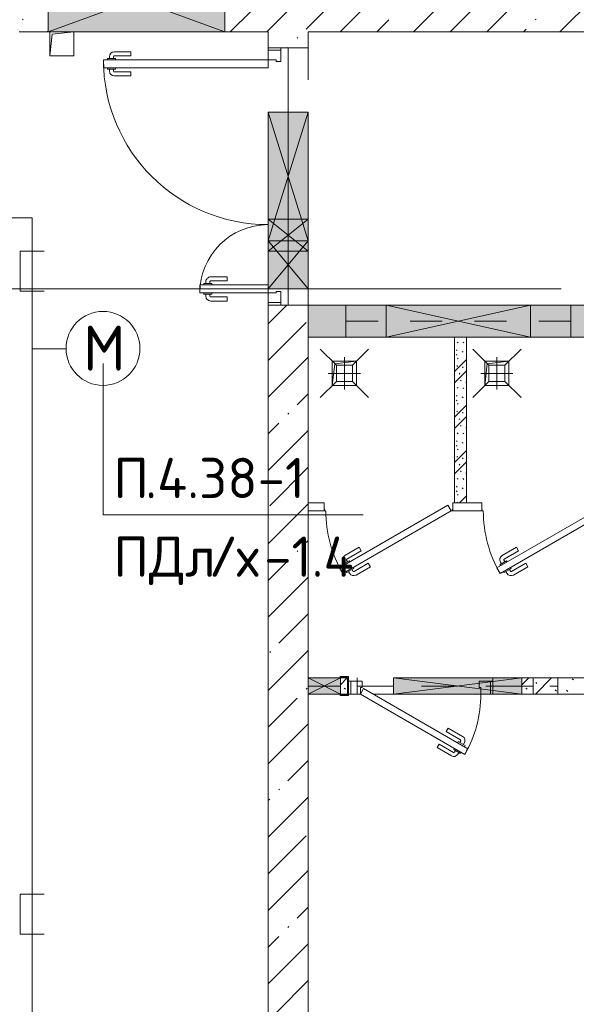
# Model space of a CAD drawing. Header units: millimetres. Extents: x -32229 to 169101, y -13689 to 125138.
# Tile 224 of 256: x 98008 to 101475, y 23700 to 29825. Entities that reach past the tile are written whole.
import ezdxf

# ---------------------------------------------------------------- set-up
doc = ezdxf.new("R2010")
doc.units = ezdxf.units.MM
for name, pattern in [('3_ Штрих_ 1 х 1 мм', [400, 200, -200]), ('ADSK_Линия сетки', [5000, 4000, -500, 0, -500]), ('ADSK_Штриховая_ш3 п1_5', [900, 600, -300])]:
    doc.linetypes.add(name, pattern=pattern)
for name, color, linetype, lineweight in [('A-____-NOTE-TEXT', 5, 'Continuous', 18), ('A-DETL-____-THIN', 7, 'Continuous', 9), ('A-DOOR-____-MCUT', 7, 'Continuous', 9), ('A-DOOR-____-OTLN', 7, 'Continuous', 18), ('A-DOOR-FRAM-MCUT', 7, 'Continuous', 9), ('A-FLOR-____-OTLN', 7, 'Continuous', 18), ('A-GLAZ-____-MCUT', 7, 'Continuous', 9), ('A-GLAZ-____-OTLN', 7, 'Continuous', 18), ('A-WALL-____-MCUT', 7, 'Continuous', 40), ('A-WALL-____-PATT', 7, 'Continuous', 40), ('G-____-____-TEXT', 7, 'Continuous', 9), ('I-WALL-____-MCUT', 7, 'Continuous', 40), ('M-EQPM-____-OTLN', 7, 'Continuous', 18), ('P-SANR-FIXT-OTLN', 7, 'Continuous', 18), ('S-BEAM-____-OTLN', 7, 'Continuous', 18), ('S-COLS-____-MCUT', 7, 'Continuous', 40), ('S-COLS-____-OTLN', 7, 'Continuous', 18), ('S-GRID-____-OTLN', 7, 'Continuous', 9)]:
    doc.layers.add(name, color=color, linetype=linetype, lineweight=lineweight)
doc.layers.add('A-AREA-____-OTLN', color=4, linetype='ADSK_Штриховая_ш3 п1_5', lineweight=40, true_color=0x00ffff)
doc.layers.add('A-DETL-____-OTLN', color=7, linetype='Continuous', lineweight=9, true_color=0x00a600)
doc.styles.add('GOST Common_3', font='GOST_Common.ttf', dxfattribs={"height": 280})
doc.styles.add('ISOCPEUR', font='isocpeur.ttf', dxfattribs={"height": 250})
pattern_1 = [(45, (0, 0), (-228.0985, 228.0985), []), (45, (228.1, 0), (-228.0985, 228.0985), [403.225, -80.645, 6.706, -73.939])]
pattern_2 = [(135, (300.56, 377.28), (-565.6854, 6e-14), [10, -790]), (135, (349.8, 474.73), (-565.6854, 6e-14), [10, -790]), (135, (423.93, 473.06), (-565.6854, 6e-14), [10, -790]), (135, (229.92, 447.9), (-565.6854, 6e-14), [10, -790]), (135, (155.08, 447.9), (-565.6854, 6e-14), [10, -790]), (135, (114.9, 369.03), (-565.6854, 6e-14), [10, -790]), (135, (132.43, 285.8), (-565.6854, 6e-14), [10, -790]), (135, (214.66, 322), (-565.6854, 6e-14), [10, -790]), (135, (198.16, 261.88), (-565.6854, 6e-14), [10, -790]), (135, (45.2, 272.9), (-565.6854, 6e-14), [10, -790]), (135, (42.32, 336.16), (-565.6854, 6e-14), [10, -790]), (135, (92.26, 192.24), (-565.6854, 6e-14), [10, -790]), (135, (7.07, 149.2), (-565.6854, 6e-14), [10, -790]), (135, (80.6, 95.1), (-565.6854, 6e-14), [10, -790]), (135, (79.53, 36.94), (-565.6854, 6e-14), [10, -790]), (135, (153.87, 74.56), (-565.6854, 6e-14), [10, -790]), (135, (228.35, 124.8), (-565.6854, 6e-14), [10, -790]), (135, (279.75, 180.4), (-565.6854, 6e-14), [10, -790]), (135, (282.9, 31.63), (-565.6854, 6e-14), [10, -790]), (135, (377.38, 53.45), (-565.6854, 6e-14), [10, -790]), (135, (352.28, 102.7), (-565.6854, 6e-14), [10, -790]), (135, (354.05, 0), (-565.6854, 6e-14), [10, -790]), (135, (553.23, 16.45), (-565.6854, 6e-14), [10, -790]), (135, (542.38, 63.45), (-565.6854, 6e-14), [10, -790]), (135, (536.58, 239.3), (-565.6854, 6e-14), [10, -790]), (135, (475.85, 203.9), (-565.6854, 6e-14), [10, -790]), (135, (475.85, 316.54), (-565.6854, 6e-14), [10, -790]), (135, (520.8, 408.7), (-565.6854, 6e-14), [10, -790]), (135, (551.1, 470.8), (-565.6854, 6e-14), [10, -790]), (135, (235.25, 537.93), (-565.6854, 6e-14), [10, -790]), (135, (407.25, 547.65), (-565.6854, 6e-14), [10, -790]), (135, (94.5, 558.6), (-565.6854, 6e-14), [10, -790]), (135, (46.4, 532.3), (-565.6854, 6e-14), [10, -790]), (135, (85.56, 465.04), (-565.6854, 6e-14), [10, -790]), (135, (355.53, 181.14), (-565.6854, 6e-14), [10, -790]), (135, (362.23, 243.6), (-565.6854, 6e-14), [10, -790]), (135, (413.45, 344.1), (-565.6854, 6e-14), [10, -790]), (135, (286.3, 273.25), (-565.6854, 6e-14), [10, -790]), (135, (423.02, 263.72), (-565.6854, 6e-14), [10, -790]), (135, (162.94, 190.2), (-565.6854, 6e-14), [10, -790]), (135, (470.25, 120.93), (-565.6854, 6e-14), [10, -790]), (135, (484.48, 9.78), (-565.6854, 6e-14), [10, -790]), (45, (0, 212.13), (-565.6854, 0), []), (45, (212.13, 0), (-565.6854, 0), []), (45, (353.55, 0), (-565.6854, 0), []), (45, (0, 353.55), (-565.6854, 0), [])]

# ---------------------------------------------------------------- blocks, each defined once
blk = doc.blocks.new('АР_Дверь однопольная - 900х2100h_750__служебные-6014414--01 ЭМ')
at = {"layer": 'A-DOOR-____-MCUT', "color": 253, "lineweight": 13, "true_color": 0xaaaaaa}
for p, q in [((-274.5, 425), (-294.5, 390.4)), ((-294.5, 390.4), (355, 15.4)), ((375, 50), (-274.5, 425)), ((355, 15.4), (375, 50))]:
    blk.add_line(p, q, dxfattribs=at)
at = {"layer": 'A-DOOR-____-OTLN', "color": 253, "lineweight": 5, "true_color": 0xaaaaaa}
for p, q in [((-102.3, 383.3), (-191.1, 434.6)), ((-272.9, 377.9), (-276.9, 370.9)), ((-276.9, 370.9), (-233.6, 345.9)), ((-252.9, 412.5), (-248.9, 419.4)), ((-248.9, 419.4), (-205.6, 394.4)), ((-238, 413.2), (-232, 423.6)), ((-216.4, 400.7), (-210.4, 411.1)), ((-205.6, 394.4), (-209.6, 387.5)), ((-114.8, 361.7), (-203.6, 412.9)), ((-114.8, 361.7), (-102.3, 383.3)), ((-266, 364.7), (-272, 354.3)), ((-172.3, 262.1), (-261.1, 313.3)), ((-244.4, 352.2), (-250.4, 341.8)), ((-159.8, 283.7), (-248.6, 335)), ((-233.6, 345.9), (-229.6, 352.9)), ((-159.8, 283.7), (-172.3, 262.1))]:
    blk.add_line(p, q, dxfattribs=at)
for centre, radius, start, end in [((-206.1, 408.6), 30, 60, 150), ((375, 50), 750, 150, 180), ((-206.1, 408.6), 4.99, 60, 150), ((-246.1, 339.3), 30, 150, 240), ((-246.1, 339.3), 4.99, 150, 240)]:
    blk.add_arc(centre, radius, start, end, dxfattribs=at)
at = {"layer": 'A-DOOR-FRAM-MCUT', "color": 253, "lineweight": 13, "true_color": 0xaaaaaa}
for p, q in [((-435, 50), (-450, 50)), ((-375, 50), (-435, 50)), ((-435, 50), (-435, -30)), ((-375, 10), (-375, 50)), ((-365, 10), (-375, 10)), ((-365, -30), (-365, 10)), ((375, 10), (365, 10)), ((365, 10), (365, -30)), ((435, 50), (375, 50)), ((375, 50), (375, 10)), ((435, -30), (435, 50)), ((435, 50), (450, 50)), ((-435, -30), (-450, -30)), ((-435, -30), (-365, -30)), ((365, -30), (435, -30)), ((435, -30), (450, -30))]:
    blk.add_line(p, q, dxfattribs=at)
blk = doc.blocks.new('АР_Дверь однопольная - 800х2100h_650__душевые-6019181--01 ЭМ')
at = {"layer": 'A-DOOR-____-MCUT', "color": 253, "lineweight": 13, "true_color": 0xaaaaaa}
for p, q in [((285.5, 415), (-390, 25)), ((-370, -9.6), (305.5, 380.4)), ((305.5, 380.4), (285.5, 415)), ((-390, 25), (-370, -9.6))]:
    blk.add_line(p, q, dxfattribs=at)
at = {"layer": 'A-DOOR-____-OTLN', "color": 253, "lineweight": 5, "true_color": 0xaaaaaa}
for p, q in [((113.3, 373.3), (202.1, 424.6)), ((125.8, 351.7), (113.3, 373.3)), ((125.8, 351.7), (214.6, 402.9)), ((259.8, 409.4), (216.5, 384.4)), ((216.5, 384.4), (220.5, 377.5)), ((227.4, 390.7), (221.4, 401.1)), ((249, 403.2), (243, 413.6)), ((263.8, 402.5), (259.8, 409.4)), ((283.8, 367.9), (287.8, 360.9)), ((170.8, 273.7), (259.6, 325)), ((244.5, 335.9), (240.5, 342.9)), ((287.8, 360.9), (244.5, 335.9)), ((255.4, 342.2), (261.4, 331.8)), ((277, 354.7), (283, 344.3)), ((170.8, 273.7), (183.3, 252.1)), ((183.3, 252.1), (272.1, 303.3))]:
    blk.add_line(p, q, dxfattribs=at)
for centre, radius, start, end in [((217, 398.6), 30, 30, 120), ((217, 398.6), 4.99, 30, 120), ((-390, 25), 780, 360, 30), ((257.1, 329.3), 4.99, 300, 30), ((257.1, 329.3), 30, 300, 30)]:
    blk.add_arc(centre, radius, start, end, dxfattribs=at)
at = {"layer": 'A-DOOR-FRAM-MCUT', "color": 253, "lineweight": 13, "true_color": 0xaaaaaa}
for p, q in [((-395, 25), (-400, 25)), ((-395, 20), (-400, 20)), ((395, 25), (400, 25)), ((395, 20), (400, 20))]:
    blk.add_line(p, q, dxfattribs=at)
blk = doc.blocks.new('АР_Отверстие прямоугольное - АПТ-5817989--01 ЭМ')
at = {"layer": 'A-GLAZ-____-OTLN', "lineweight": 13, "true_color": 0xf0f0f0}
blk.add_hatch(color=7, dxfattribs=at).paths.add_polyline_path([(525, -125), (525, 125), (-275, 125), (-275, -125), (390, -125)])
at = {"layer": 'A-GLAZ-____-MCUT', "color": 253, "lineweight": 13, "true_color": 0xaaaaaa}
for p, q in [((-275, 125), (-275, -125)), ((525, 125), (525, -125))]:
    blk.add_line(p, q, dxfattribs=at)
at = {"layer": 'A-GLAZ-____-OTLN', "color": 253, "lineweight": 5, "true_color": 0xaaaaaa}
for p, q in [((-275, 125), (390, -82.8125)), ((525, 125), (390, 82.8125)), ((390, 82.8125), (-275, -125)), ((390, -82.8125), (525, -125))]:
    blk.add_line(p, q, dxfattribs=at)
at = {"layer": 'A-GLAZ-____-OTLN', "color": 253, "lineweight": 13, "true_color": 0xaaaaaa}
for p, q in [((390, 125), (-275, 125)), ((-275, 125), (-275, -125)), ((525, 125), (390, 125)), ((525, -125), (525, 125)), ((-275, -125), (390, -125)), ((390, -125), (525, -125))]:
    blk.add_line(p, q, dxfattribs=at)
blk = doc.blocks.new('АР_Отверстие прямоугольное - ОВВ-5156379--01 ЭМ')
at = {"layer": 'A-GLAZ-____-OTLN', "lineweight": 13, "true_color": 0xf0f0f0}
blk.add_hatch(color=7, dxfattribs=at).paths.add_polyline_path([(41.8, 100), (-325, 100), (-325, -100), (575, -100), (575, 100)])
at = {"layer": 'A-GLAZ-____-MCUT', "color": 253, "lineweight": 13, "true_color": 0xaaaaaa}
for p, q in [((-325, 100), (-325, -100)), ((575, 100), (575, -100))]:
    blk.add_line(p, q, dxfattribs=at)
at = {"layer": 'A-GLAZ-____-OTLN', "color": 253, "lineweight": 5, "true_color": 0xaaaaaa}
for p, q in [((575, 100), (-325, -100)), ((-325, 100), (575, -100))]:
    blk.add_line(p, q, dxfattribs=at)
at = {"layer": 'A-GLAZ-____-OTLN', "color": 253, "lineweight": 13, "true_color": 0xaaaaaa}
for p, q in [((575, 100), (-325, 100)), ((-325, 100), (-325, -100)), ((575, -100), (575, 100)), ((-325, -100), (575, -100))]:
    blk.add_line(p, q, dxfattribs=at)
blk = doc.blocks.new('АР_Дверь двупольная - 1600х2100h_1025_425__техн_-4797151--01 ЭМ')
at = {"layer": 'A-DOOR-____-MCUT', "color": 253, "lineweight": 13, "true_color": 0xaaaaaa}
for p, q in [((725, 1150), (675, 1150)), ((675, 1150), (675, 125)), ((725, 125), (725, 1150)), ((-725, 125), (-725, 550)), ((-725, 550), (-675, 550)), ((-675, 550), (-675, 125)), ((-700, 125), (-725, 125)), ((-675, 125), (-700, 125)), ((675, 125), (725, 125))]:
    blk.add_line(p, q, dxfattribs=at)
at = {"layer": 'A-DOOR-____-OTLN', "color": 253, "lineweight": 5, "true_color": 0xaaaaaa}
for p, q in [((667, 1112.5), (655, 1112.5)), ((667, 1125), (667, 1075)), ((675, 1125), (667, 1125)), ((725, 1125), (733, 1125)), ((733, 1125), (733, 1075)), ((733, 1112.5), (745, 1112.5)), ((625, 980), (625, 1082.5)), ((650, 980), (650, 1082.5)), ((667, 1087.5), (655, 1087.5)), ((667, 1075), (675, 1075)), ((733, 1075), (725, 1075)), ((733, 1087.5), (745, 1087.5)), ((750, 980), (750, 1082.5)), ((775, 980), (775, 1082.5)), ((650, 980), (625, 980)), ((750, 980), (775, 980)), ((-733, 512.5), (-745, 512.5)), ((-733, 525), (-733, 475)), ((-725, 525), (-733, 525)), ((-675, 525), (-667, 525)), ((-667, 525), (-667, 475)), ((-667, 512.5), (-655, 512.5)), ((-775, 380), (-775, 482.5)), ((-750, 380), (-750, 482.5)), ((-733, 487.5), (-745, 487.5)), ((-733, 475), (-725, 475)), ((-667, 475), (-675, 475)), ((-667, 487.5), (-655, 487.5)), ((-650, 380), (-650, 482.5)), ((-625, 380), (-625, 482.5)), ((-750, 380), (-775, 380)), ((-650, 380), (-625, 380))]:
    blk.add_line(p, q, dxfattribs=at)
for centre, radius, start, end in [((725, 125), 1025, 90, 180), ((655, 1082.5), 30, 90, 180), ((745, 1082.5), 30, 0, 90), ((655, 1082.5), 4.99, 90, 180), ((745, 1082.5), 4.99, 0, 90), ((-745, 482.5), 30, 90, 180), ((-725, 125), 425, 0, 90), ((-655, 482.5), 30, 360, 90), ((-745, 482.5), 4.99, 90, 180), ((-655, 482.5), 4.99, 360, 90)]:
    blk.add_arc(centre, radius, start, end, dxfattribs=at)
at = {"layer": 'A-DOOR-FRAM-MCUT', "color": 253, "lineweight": 13, "true_color": 0xaaaaaa}
for p, q in [((-785, 125), (-800, 125)), ((-785, 125), (-725, 125)), ((-785, 45), (-785, 125)), ((-725, 125), (-725, 75)), ((785, 125), (725, 125)), ((725, 125), (725, 75)), ((785, 45), (785, 125)), ((785, 125), (800, 125)), ((-725, 75), (-715, 75)), ((-715, 75), (-715, 45)), ((725, 75), (715, 75)), ((715, 75), (715, 45)), ((-785, 45), (-800, 45)), ((-715, 45), (-785, 45)), ((715, 45), (785, 45)), ((785, 45), (800, 45))]:
    blk.add_line(p, q, dxfattribs=at)
blk = doc.blocks.new('АР_Отверстие прямоугольное - ОВВ-3675785--01 ЭМ')
at = {"layer": 'A-GLAZ-____-OTLN', "lineweight": 13, "true_color": 0xf0f0f0}
blk.add_hatch(color=7, dxfattribs=at).paths.add_polyline_path([(675, -200), (675, 200), (-425, 200), (-425, -200), (533.3, -200)])
at = {"layer": 'A-GLAZ-____-MCUT', "color": 253, "lineweight": 13, "true_color": 0xaaaaaa}
for p, q in [((-425, 200), (-425, -200)), ((675, 200), (675, -200))]:
    blk.add_line(p, q, dxfattribs=at)
at = {"layer": 'A-GLAZ-____-OTLN', "color": 253, "lineweight": 5, "true_color": 0xaaaaaa}
for p, q in [((675, 200), (-425, -200)), ((-425, 200), (675, -200))]:
    blk.add_line(p, q, dxfattribs=at)
at = {"layer": 'A-GLAZ-____-OTLN', "color": 253, "lineweight": 13, "true_color": 0xaaaaaa}
for p, q in [((675, 200), (-425, 200)), ((-425, 200), (-425, -200)), ((675, -200), (675, 200)), ((-425, -200), (675, -200))]:
    blk.add_line(p, q, dxfattribs=at)
blk = doc.blocks.new('АР_Канал вертикальный прямоугольный - ВК-5405404--01 ЭМ')
at = {"layer": 'M-EQPM-____-OTLN', "color": 253, "lineweight": 13, "true_color": 0xaaaaaa}
for p, q in [((75, 75), (-75, 75)), ((-75, 75), (-75, -75)), ((75, 75), (-75, 75)), ((-75, 75), (-75, -75)), ((-75, -75), (-75, 75)), ((-75, 75), (75, 75)), ((-60, 60), (75, 75)), ((-60, 60), (75, 75)), ((75, -75), (75, 75)), ((75, 75), (75, -75)), ((-75, -75), (-60, 60)), ((-75, -75), (-60, 60)), ((-75, -75), (75, -75)), ((75, -75), (-75, -75))]:
    blk.add_line(p, q, dxfattribs=at)
blk = doc.blocks.new('АР_Отверстие прямоугольное - ОВВ-7380455--01 ЭМ')
at = {"layer": 'A-GLAZ-____-OTLN', "lineweight": 13, "true_color": 0xf0f0f0}
blk.add_hatch(color=7, dxfattribs=at).paths.add_polyline_path([(525, -50), (525, 50), (-275, 50), (-275, -50), (345, -50)])
at = {"layer": 'A-GLAZ-____-MCUT', "color": 253, "lineweight": 13, "true_color": 0xaaaaaa}
for p, q in [((-275, 50), (-275, -50)), ((525, 50), (525, -50))]:
    blk.add_line(p, q, dxfattribs=at)
at = {"layer": 'A-GLAZ-____-OTLN', "color": 253, "lineweight": 5, "true_color": 0xaaaaaa}
for p, q in [((525, 50), (-275, -50)), ((-275, 50), (525, -50))]:
    blk.add_line(p, q, dxfattribs=at)
at = {"layer": 'A-GLAZ-____-OTLN', "color": 253, "lineweight": 13, "true_color": 0xaaaaaa}
for p, q in [((525, 50), (-275, 50)), ((-275, 50), (-275, -50)), ((525, -50), (525, 50)), ((-275, -50), (525, -50))]:
    blk.add_line(p, q, dxfattribs=at)
blk = doc.blocks.new('АР_Отверстие прямоугольное - ВК-4893106--01 ЭМ')
at = {"layer": 'A-GLAZ-____-MCUT', "color": 253, "lineweight": 13, "true_color": 0xaaaaaa}
for p, q in [((25, 125), (25, -125)), ((225, 125), (225, -125))]:
    blk.add_line(p, q, dxfattribs=at)
at = {"layer": 'A-GLAZ-____-OTLN', "color": 253, "lineweight": 5, "true_color": 0xaaaaaa}
for p, q in [((225, 125), (25, -125)), ((25, 125), (225, -125))]:
    blk.add_line(p, q, dxfattribs=at)
at = {"layer": 'A-GLAZ-____-OTLN', "color": 253, "lineweight": 13, "true_color": 0xaaaaaa}
for p, q in [((225, 125), (25, 125)), ((25, 125), (25, -125)), ((225, -125), (225, 125)), ((25, -125), (225, -125))]:
    blk.add_line(p, q, dxfattribs=at)
blk = doc.blocks.new('АР_Отверстие прямоугольное - ОВВ-7380525--01 ЭМ')
at = {"layer": 'A-GLAZ-____-OTLN', "lineweight": 13, "true_color": 0xf0f0f0}
blk.add_hatch(color=7, dxfattribs=at).paths.add_polyline_path([(225, -50), (225, 50), (25, 50), (25, -50)])
at = {"layer": 'A-GLAZ-____-MCUT', "color": 253, "lineweight": 13, "true_color": 0xaaaaaa}
for p, q in [((25, 50), (25, -50)), ((225, 50), (225, -50))]:
    blk.add_line(p, q, dxfattribs=at)
at = {"layer": 'A-GLAZ-____-OTLN', "color": 253, "lineweight": 5, "true_color": 0xaaaaaa}
for p, q in [((225, 50), (25, -50)), ((25, 50), (225, -50))]:
    blk.add_line(p, q, dxfattribs=at)
at = {"layer": 'A-GLAZ-____-OTLN', "color": 253, "lineweight": 13, "true_color": 0xaaaaaa}
for p, q in [((225, 50), (25, 50)), ((25, 50), (25, -50)), ((225, -50), (225, 50)), ((25, -50), (225, -50))]:
    blk.add_line(p, q, dxfattribs=at)
blk = doc.blocks.new('АР_Канал вертикальный прямоугольный - ВК-5405325--01 ЭМ')
at = {"layer": 'M-EQPM-____-OTLN', "color": 253, "lineweight": 13, "true_color": 0xaaaaaa}
for p, q in [((75, 75), (-75, 75)), ((-75, 75), (-75, -75)), ((75, 75), (-75, 75)), ((-75, 75), (-75, -75)), ((-75, -75), (-75, 75)), ((-75, 75), (75, 75)), ((-60, 60), (75, 75)), ((-60, 60), (75, 75)), ((75, -75), (75, 75)), ((75, 75), (75, -75)), ((-75, -75), (-60, 60)), ((-75, -75), (-60, 60)), ((-75, -75), (75, -75)), ((75, -75), (-75, -75))]:
    blk.add_line(p, q, dxfattribs=at)
blk = doc.blocks.new('АР_Отверстие прямоугольное - АПТ-4540912--01 ЭМ')
at = {"layer": 'A-GLAZ-____-OTLN', "lineweight": 13, "true_color": 0xf0f0f0}
blk.add_hatch(color=7, dxfattribs=at).paths.add_polyline_path([(-25, 0), (-25, -125), (275, -125), (275, 125), (-25, 125), (-25, 7.8)])
at = {"layer": 'A-GLAZ-____-MCUT', "color": 253, "lineweight": 13, "true_color": 0xaaaaaa}
for p, q in [((-25, 125), (-25, -125)), ((275, 125), (275, -125))]:
    blk.add_line(p, q, dxfattribs=at)
at = {"layer": 'A-GLAZ-____-OTLN', "color": 253, "lineweight": 5, "true_color": 0xaaaaaa}
for p, q in [((-25, 125), (210, -70.8)), ((275, 125), (210, 70.8)), ((210, 70.8), (-25, -125)), ((210, -70.8), (275, -125))]:
    blk.add_line(p, q, dxfattribs=at)
at = {"layer": 'A-GLAZ-____-OTLN', "color": 253, "lineweight": 13, "true_color": 0xaaaaaa}
for p, q in [((210, 125), (-25, 125)), ((-25, 125), (-25, -125)), ((275, 125), (210, 125)), ((275, -125), (275, 125)), ((-25, -125), (210, -125)), ((210, -125), (275, -125))]:
    blk.add_line(p, q, dxfattribs=at)
blk = doc.blocks.new('АР_Перемычка - 100_Уx1_75x5__Оп_250_125x80x5_-250_-V91--01 ЭМ')
at = {"layer": 'S-BEAM-____-OTLN', "color": 9, "linetype": '3_ Штрих_ 1 х 1 мм', "lineweight": 15, "true_color": 0xc4c4c4}
for p, q in [((-700, 50), (-700, -50)), ((700, 50), (700, -50)), ((-700, 0), (-630, 0)), ((-630, 0), (170, 0)), ((170, 0), (500, 0)), ((500, 0), (700, 0))]:
    blk.add_line(p, q, dxfattribs=at)
blk = doc.blocks.new('АР_Трап - 100-100-V67--01 ЭМ')
at = {"layer": 'P-SANR-FIXT-OTLN', "color": 253, "lineweight": 13, "true_color": 0xaaaaaa}
for p, q in [((-50, 50), (-150, 150)), ((50, 50), (150, 150)), ((0, -100), (0, 100)), ((-100, 0), (100, 0)), ((-50, -50), (-50, 50)), ((50, 50), (-50, 50)), ((50, -50), (50, 50)), ((-50, -50), (-150, -150)), ((-50, -50), (50, -50)), ((50, -50), (150, -150))]:
    blk.add_line(p, q, dxfattribs=at)
blk = doc.blocks.new('АР_Перемычка - 100_Уx1_75x5__225-225-6684211--01 ЭМ')
at = {"layer": 'S-BEAM-____-OTLN', "color": 9, "linetype": '3_ Штрих_ 1 х 1 мм', "lineweight": 15, "true_color": 0xc4c4c4}
for p, q in [((-625, 50), (-625, -50)), ((625, 50), (625, -50)), ((-625, 0), (625, 0))]:
    blk.add_line(p, q, dxfattribs=at)
blk = doc.blocks.new('АР_Перемычка - 200_Уx2_75x5__250-250-7319081--01 ЭМ')
at = {"layer": 'S-BEAM-____-OTLN', "color": 9, "linetype": '3_ Штрих_ 1 х 1 мм', "lineweight": 15, "true_color": 0xc4c4c4}
for p, q in [((-700, 100), (-700, -100)), ((700, 100), (700, -100)), ((-700, 0), (700, 0))]:
    blk.add_line(p, q, dxfattribs=at)
blk = doc.blocks.new('АР_Фахверк_ _Швеллер полки параллельные_ - 12П-6013685--01 ЭМ')
at = {"layer": 'S-COLS-____-OTLN', "lineweight": 15, "true_color": 0xaaaaaa}
blk.add_hatch(color=253, dxfattribs=at).paths.add_polyline_path([(-16.6, 50), (-15.4, -60), (35.4, -60), (35.4, -52.2), (-11.8, -50), (-11.8, 52.2), (35.4, 52.2), (35.4, 60), (-16.6, 60)])
at = {"layer": 'S-COLS-____-MCUT', "color": 253, "lineweight": 15, "true_color": 0xaaaaaa}
for p, q in [((35.4, 60), (-16.6, 60)), ((-16.6, 60), (-16.6, -60)), ((-11.8, -52.2), (-11.8, 52.2)), ((-11.8, 52.2), (35.4, 52.2)), ((35.4, 52.2), (35.4, 60)), ((-16.6, -60), (35.4, -60)), ((35.4, -52.2), (-11.8, -52.2)), ((35.4, -60), (35.4, -52.2))]:
    blk.add_line(p, q, dxfattribs=at)
blk = doc.blocks.new('Наметкина 10_РД_АР_П_отсоединено_rvt-1--01 ЭМ')
at = {"layer": 'A-WALL-____-PATT', "lineweight": 5, "true_color": 0xaaaaaa}
h = blk.add_hatch(dxfattribs=at)
h.set_pattern_fill('FP_1', color=253, style=0, pattern_type=2)
h.set_pattern_definition(pattern_1)
h.paths.add_polyline_path([(98005.3, 29750), (98185.3, 29750), (98185.3, 30150), (98005.3, 30150)])
h.paths.add_polyline_path([(99555.3, 29750), (101955.3, 29750), (101955.3, 30150), (99285.3, 30150), (99285.3, 29750)])
h = blk.add_hatch(dxfattribs=at)
h.set_pattern_fill('FP_1', color=253, style=0, pattern_type=2)
h.set_pattern_definition(pattern_1)
h.paths.add_polyline_path([(99805.3, 23650), (99805.3, 28050), (99555.3, 28050), (99555.3, 23650), (99657.7, 23650)])
h.paths.add_polyline_path([(99555.3, 29650), (99805.3, 29650), (99805.3, 29750), (99555.3, 29750), (99555.3, 29703.5)])
h = blk.add_hatch(dxfattribs=at)
h.set_pattern_fill('FP_6', color=253, style=0, pattern_type=2)
h.set_pattern_definition(pattern_2)
h.paths.add_polyline_path([(104355.3, 27850), (104655.3, 27850), (104655.3, 28050), (104155.3, 28050), (104155.3, 27850)])
h.paths.add_polyline_path([(105055.3, 27850), (107505.3, 27850), (107505.3, 28050), (105055.3, 28050), (105055.3, 27884.2)])
h.paths.add_polyline_path([(109805.3, 27850), (109805.3, 28050), (109555.3, 28050), (109555.3, 27850)])
h.paths.add_polyline_path([(101190.3, 27850), (102655.3, 27850), (102655.3, 28050), (101190.3, 28050), (101190.3, 27986.3)])
h.paths.add_polyline_path([(103255.3, 27850), (103255.3, 28050), (103055.3, 28050), (103055.3, 27850)])
h.paths.add_polyline_path([(108455.3, 27850), (108455.3, 28050), (107905.3, 28050), (107905.3, 27850), (108005.3, 27850)])
h.paths.add_polyline_path([(100290.3, 27850), (100290.3, 28050), (99805.3, 28050), (99805.3, 27850)])
h = blk.add_hatch(dxfattribs=at)
h.set_pattern_fill('FP_7', color=253, style=0, pattern_type=2)
h.set_pattern_definition([(135, (150.28, 188.64), (-282.8427, 3e-14), [6.706, -393.294]), (135, (174.9, 237.36), (-282.8427, 3e-14), [6.706, -393.294]), (135, (211.96, 236.53), (-282.8427, 3e-14), [6.706, -393.294]), (135, (114.96, 223.96), (-282.8427, 3e-14), [6.706, -393.294]), (135, (77.54, 223.96), (-282.8427, 3e-14), [6.706, -393.294]), (135, (57.44, 184.52), (-282.8427, 3e-14), [6.706, -393.294]), (135, (66.21, 142.9), (-282.8427, 3e-14), [6.706, -393.294]), (135, (107.33, 161), (-282.8427, 3e-14), [6.706, -393.294]), (135, (99.08, 130.94), (-282.8427, 3e-14), [6.706, -393.294]), (135, (22.6, 136.46), (-282.8427, 3e-14), [6.706, -393.294]), (135, (21.16, 168.08), (-282.8427, 3e-14), [6.706, -393.294]), (135, (46.13, 96.12), (-282.8427, 3e-14), [6.706, -393.294]), (135, (3.54, 74.6), (-282.8427, 3e-14), [6.706, -393.294]), (135, (40.3, 47.56), (-282.8427, 3e-14), [6.706, -393.294]), (135, (39.77, 18.47), (-282.8427, 3e-14), [6.706, -393.294]), (135, (76.94, 37.28), (-282.8427, 3e-14), [6.706, -393.294]), (135, (114.18, 62.4), (-282.8427, 3e-14), [6.706, -393.294]), (135, (139.87, 90.2), (-282.8427, 3e-14), [6.706, -393.294]), (135, (141.44, 15.82), (-282.8427, 3e-14), [6.706, -393.294]), (135, (188.69, 26.73), (-282.8427, 3e-14), [6.706, -393.294]), (135, (176.14, 51.36), (-282.8427, 3e-14), [6.706, -393.294]), (135, (177.03, 0), (-282.8427, 3e-14), [6.706, -393.294]), (135, (276.61, 8.22), (-282.8427, 3e-14), [6.706, -393.294]), (135, (271.19, 31.72), (-282.8427, 3e-14), [6.706, -393.294]), (135, (268.29, 119.65), (-282.8427, 3e-14), [6.706, -393.294]), (135, (237.92, 101.95), (-282.8427, 3e-14), [6.706, -393.294]), (135, (237.92, 158.27), (-282.8427, 3e-14), [6.706, -393.294]), (135, (260.4, 204.35), (-282.8427, 3e-14), [6.706, -393.294]), (135, (275.54, 235.4), (-282.8427, 3e-14), [6.706, -393.294]), (135, (117.62, 268.96), (-282.8427, 3e-14), [6.706, -393.294]), (135, (203.62, 273.83), (-282.8427, 3e-14), [6.706, -393.294]), (135, (47.24, 279.3), (-282.8427, 3e-14), [6.706, -393.294]), (135, (23.2, 266.16), (-282.8427, 3e-14), [6.706, -393.294]), (135, (42.78, 232.52), (-282.8427, 3e-14), [6.706, -393.294]), (135, (177.76, 90.57), (-282.8427, 3e-14), [6.706, -393.294]), (135, (181.12, 121.8), (-282.8427, 3e-14), [6.706, -393.294]), (135, (206.73, 172.06), (-282.8427, 3e-14), [6.706, -393.294]), (135, (143.14, 136.62), (-282.8427, 3e-14), [6.706, -393.294]), (135, (211.51, 131.86), (-282.8427, 3e-14), [6.706, -393.294]), (135, (81.47, 95.1), (-282.8427, 3e-14), [6.706, -393.294]), (135, (235.13, 60.46), (-282.8427, 3e-14), [6.706, -393.294]), (135, (242.24, 4.89), (-282.8427, 3e-14), [6.706, -393.294]), (45, (0, 106.07), (-282.8427, 0), []), (45, (106.07, 0), (-282.8427, 0), []), (45, (176.78, 0), (-282.8427, 0), []), (45, (0, 176.78), (-282.8427, 0), [])])
h.paths.add_polyline_path([(100715.3, 26820), (100790.3, 26820), (100790.3, 27850), (100715.3, 27850)])
h = blk.add_hatch(dxfattribs=at)
h.set_pattern_fill('FP_6', color=253, style=0, pattern_type=2)
h.set_pattern_definition(pattern_2)
h.paths.add_polyline_path([(101135.3, 25630), (103205.3, 25630), (103205.3, 25730), (101135.3, 25730), (101135.3, 25635.6)])
h.paths.add_polyline_path([(100005.3, 25630), (100050.5, 25631.9), (100049.1, 25730), (100005.3, 25730), (100005.3, 25650)])
at = {"layer": 'A-AREA-____-OTLN', "color": 253, "linetype": '3_ Штрих_ 1 х 1 мм', "lineweight": 13, "true_color": 0xaaaaaa}
for p, q in [((99805.3, 29650), (99805.3, 29250)), ((99805.3, 29250), (99805.3, 28585)), ((99805.3, 28585), (99805.3, 28385)), ((99805.3, 28385), (99805.3, 28150)), ((99805.3, 28150), (99805.3, 28050))]:
    blk.add_line(p, q, dxfattribs=at)
at = {"layer": 'A-FLOR-____-OTLN', "color": 253, "lineweight": 13, "true_color": 0xaaaaaa}
for p, q in [((99680.3, 29250), (99680.3, 29650)), ((99680.3, 29650), (99680.3, 29250)), ((99680.3, 28585), (99680.3, 29250)), ((99680.3, 29250), (99680.3, 28585)), ((99680.3, 28385), (99680.3, 28585)), ((99680.3, 28585), (99680.3, 28385)), ((99680.3, 28150), (99680.3, 28385)), ((99680.3, 28385), (99680.3, 28150)), ((99680.3, 28050), (99680.3, 28150)), ((99680.3, 28150), (99680.3, 28050)), ((100070.3, 25630), (100055.3, 25630)), ((100335.3, 25630), (100210.3, 25630)), ((100880.3, 25630), (100335.3, 25630)), ((100955.3, 25630), (100940.3, 25630))]:
    blk.add_line(p, q, dxfattribs=at)
at = {"layer": 'A-WALL-____-MCUT', "color": 253, "lineweight": 13, "true_color": 0xaaaaaa}
for p, q in [((98005.3, 29750), (98185.3, 29750)), ((98185.3, 29750), (99285.3, 29750)), ((99285.3, 29750), (99555.3, 29750)), ((99555.3, 29750), (99555.3, 29650)), ((99805.3, 29650), (99805.3, 29750)), ((99805.3, 29750), (101955.3, 29750)), ((99555.3, 29650), (99805.3, 29650)), ((99555.3, 28050), (99555.3, 23650)), ((99805.3, 28050), (99555.3, 28050)), ((99805.3, 25730), (99805.3, 28050)), ((99805.3, 25630), (99805.3, 25730)), ((99805.3, 23650), (99805.3, 25630))]:
    blk.add_line(p, q, dxfattribs=at)
at = {"layer": 'A-WALL-____-MCUT', "color": 253, "lineweight": 15, "true_color": 0xaaaaaa}
blk.add_line((100715.3, 26820), (100790.3, 26820), dxfattribs=at)
at = {"layer": 'I-WALL-____-MCUT', "color": 253, "lineweight": 13, "true_color": 0xaaaaaa}
for p, q in [((100290.3, 28050), (99805.3, 28050)), ((99805.3, 28050), (99805.3, 27850)), ((101190.3, 28050), (100290.3, 28050)), ((102655.3, 28050), (101190.3, 28050)), ((99805.3, 27850), (100290.3, 27850)), ((100290.3, 27850), (101190.3, 27850)), ((100715.3, 27850), (100715.3, 26820)), ((100790.3, 27850), (100715.3, 27850)), ((100790.3, 26820), (100790.3, 27850)), ((101190.3, 27850), (102655.3, 27850)), ((99905.3, 26820), (99805.3, 26820)), ((99805.3, 26820), (99805.3, 26770)), ((99805.3, 26770), (99905.3, 26770)), ((99905.3, 26770), (99905.3, 26820)), ((100715.3, 26820), (100705.3, 26820)), ((100705.3, 26820), (100705.3, 26770)), ((100705.3, 26770), (100885.3, 26770)), ((100885.3, 26820), (100790.3, 26820)), ((100885.3, 26770), (100885.3, 26820)), ((100005.3, 25730), (99805.3, 25730)), ((99805.3, 25730), (99805.3, 25630)), ((100050.5, 25730), (100005.3, 25730)), ((101135.3, 25730), (100955.3, 25730)), ((100955.3, 25730), (100955.3, 25630)), ((103205.3, 25730), (101135.3, 25730)), ((99805.3, 25630), (100005.3, 25630)), ((100005.3, 25630), (100050.6, 25630)), ((100955.3, 25630), (101135.3, 25630)), ((101135.3, 25630), (103205.3, 25630))]:
    blk.add_line(p, q, dxfattribs=at)
at = {"layer": 'A-DOOR-____-OTLN', "color": 253, "lineweight": 13, "true_color": 0xaaaaaa}
for name, p, rotation in [('АР_Дверь двупольная - 1600х2100h_1025_425__техн_-4797151--01 ЭМ', (99680.3, 28850), 89.9999999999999), ('АР_Дверь однопольная - 800х2100h_650__душевые-6019181--01 ЭМ', (100305.3, 26795), 180), ('АР_Дверь однопольная - 800х2100h_650__душевые-6019181--01 ЭМ', (101285.3, 26795), 180), ('АР_Дверь однопольная - 900х2100h_750__служебные-6014414--01 ЭМ', (100505.3, 25680), 180)]:
    blk.add_blockref(name, p, dxfattribs=dict(at, rotation=rotation))
at = {"layer": 'A-GLAZ-____-OTLN', "color": 253, "lineweight": 13, "true_color": 0xaaaaaa}
for name, p in [('АР_Отверстие прямоугольное - ОВВ-3675785--01 ЭМ', (98610.3, 29950)), ('АР_Отверстие прямоугольное - ОВВ-7380525--01 ЭМ', (99780.3, 25680)), ('АР_Отверстие прямоугольное - ОВВ-7380455--01 ЭМ', (100610.3, 25680))]:
    blk.add_blockref(name, p, dxfattribs=at)
for name, p, rotation in [('АР_Отверстие прямоугольное - АПТ-5817989--01 ЭМ', (99680.3, 28975), 269.9999999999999), ('АР_Отверстие прямоугольное - ВК-4893106--01 ЭМ', (99680.3, 28360), 89.9999999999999), ('АР_Отверстие прямоугольное - АПТ-4540912--01 ЭМ', (99680.3, 28175), 89.9999999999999), ('АР_Отверстие прямоугольное - ОВВ-5156379--01 ЭМ', (100865.3, 27950), 180)]:
    blk.add_blockref(name, p, dxfattribs=dict(at, rotation=rotation))
at = {"layer": 'M-EQPM-____-OTLN', "color": 253, "lineweight": 13, "true_color": 0xaaaaaa}
for name, p in [('АР_Канал вертикальный прямоугольный - ВК-5405325--01 ЭМ', (98270.3, 29675)), ('АР_Канал вертикальный прямоугольный - ВК-5405404--01 ЭМ', (100030.3, 27625)), ('АР_Канал вертикальный прямоугольный - ВК-5405404--01 ЭМ', (100980.3, 27625))]:
    blk.add_blockref(name, p, dxfattribs=at)
at = {"layer": 'P-SANR-FIXT-OTLN', "color": 253, "lineweight": 13, "true_color": 0xaaaaaa}
for p in [(100030.3, 27625), (100980.3, 27625)]:
    blk.add_blockref('АР_Трап - 100-100-V67--01 ЭМ', p, dxfattribs=at)
at = {"layer": 'S-BEAM-____-OTLN', "color": 253, "lineweight": 13, "true_color": 0xaaaaaa, "rotation": 180}
for name, p in [('АР_Перемычка - 200_Уx2_75x5__250-250-7319081--01 ЭМ', (100740.3, 27950)), ('АР_Перемычка - 100_Уx1_75x5__Оп_250_125x80x5_-250_-V91--01 ЭМ', (100505.3, 25680))]:
    blk.add_blockref(name, p, dxfattribs=at)
at = {"layer": 'S-BEAM-____-OTLN', "color": 253, "lineweight": 13, "true_color": 0xaaaaaa}
blk.add_blockref('АР_Перемычка - 100_Уx1_75x5__225-225-6684211--01 ЭМ', (100735.3, 25680), dxfattribs=at)
at = {"layer": 'S-COLS-____-OTLN', "color": 253, "lineweight": 13, "true_color": 0xaaaaaa, "rotation": 180}
blk.add_blockref('АР_Фахверк_ _Швеллер полки параллельные_ - 12П-6013685--01 ЭМ', (100038.7, 25680), dxfattribs=at)

msp = doc.modelspace()

# ---------------------------------------------------------------- linework, layer by layer
at = {"layer": 'A-____-NOTE-TEXT', "color": 1, "lineweight": 9, "true_color": 0xff0000}
msp.add_circle((98527.1, 27780.1), 230, dxfattribs=at)
at = {"layer": 'A-DETL-____-OTLN', "color": 1, "true_color": 0xff0000}
for p, q in [((98086.6, 28593), (95419.6, 28593)), ((98086.6, 19425), (98086.6, 28593)), ((98161.6, 28386.1), (98011.6, 28386.1)), ((98011.6, 28386.1), (98011.6, 28136.1)), ((98011.6, 28136.1), (98161.6, 28136.1)), ((98299.3, 27778), (98086.6, 27778)), ((98161.6, 24386.1), (98011.6, 24386.1)), ((98011.6, 24386.1), (98011.6, 24136.1)), ((98011.6, 24136.1), (98161.6, 24136.1))]:
    msp.add_line(p, q, dxfattribs=at)
at = {"layer": 'A-DETL-____-THIN'}
for p, q in [((98528, 27685.7), (98528, 26745.7)), ((98528, 26745.7), (100148, 26745.7))]:
    msp.add_line(p, q, dxfattribs=at)
at = {"layer": 'S-GRID-____-OTLN', "color": 253, "linetype": 'ADSK_Линия сетки', "true_color": 0xaaaaaa}
msp.add_line((131381.2, 28150), (-30593.4, 28150), dxfattribs=at)

# ---------------------------------------------------------------- block references
at = {"lineweight": 5}
msp.add_blockref('Наметкина 10_РД_АР_П_отсоединено_rvt-1--01 ЭМ', (0, 0), dxfattribs=at)

# ---------------------------------------------------------------- texts
at = {"layer": 'A-____-NOTE-TEXT', "color": 1, "lineweight": 9, "true_color": 0xff0000, "insert": (98404.3, 27922), "char_height": 280, "width": 304.641, "attachment_point": 1, "style": 'GOST Common_3'}
msp.add_mtext('\\fGOST Common|b0|i0|c204|p34|;М', dxfattribs=at)
at = {"layer": 'G-____-____-TEXT', "char_height": 250, "attachment_point": 1, "style": 'ISOCPEUR'}
for s, insert, width in [('\\fISOCPEUR|b0|i0|c204|p34|;П', (98591.7, 27099.1), 240.506), ('.4.38-1', (98790.1, 27099.1), 1202.531), ('ПДл', (98591.7, 26609.7), 721.519), ('\\fISOCPEUR|b0|i0|c204|p34|;/', (99187, 26609.7), 208.439), ('-1.4', (99530.9, 26609.7), 689.451), ('\\fISOCPEUR|b0|i0|c204|p34|;х', (99359, 26609.7), 208.439)]:
    msp.add_mtext(s, dxfattribs=dict(at, insert=insert, width=width))

doc.saveas('drawing.dxf')
